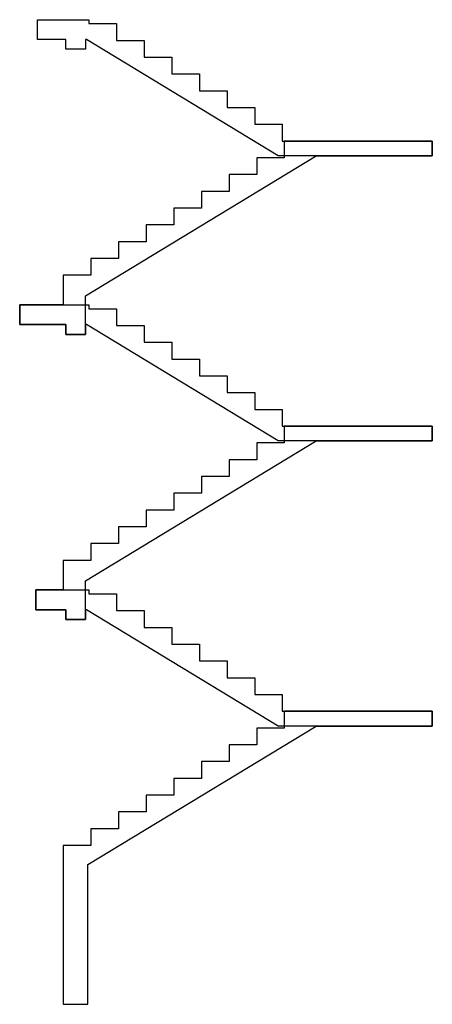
# Model space of a CAD drawing. Header units: millimetres. Extents: x 357 to 339450, y 65 to 10017.
# Tile 22 of 24: x 3986 to 4404, y 65 to 1063. Entities that reach past the tile are written whole.
import ezdxf

# ---------------------------------------------------------------- set-up
doc = ezdxf.new("R2010")
doc.units = ezdxf.units.MM
doc.header["$LTSCALE"] = 25
doc.layers.add('BD_wig', color=3, linetype='Continuous')

msp = doc.modelspace()

# ---------------------------------------------------------------- linework, layer by layer
at = {"layer": 'BD_wig'}
for points in [[(4404.19, 924.53), (4247.99, 924.53), (4053.64, 1042.53), (4052.69, 1042.53), (4052.69, 1032.53), (4032.69, 1032.53), (4032.69, 1042.53), (4004.12, 1042.53), (4004.12, 1062.53), (4056.19, 1062.53), (4056.19, 1058.53), (4084.19, 1058.53), (4084.19, 1041.53), (4112.19, 1041.53), (4112.19, 1024.53), (4140.19, 1024.53), (4140.19, 1007.53), (4168.19, 1007.53), (4168.19, 990.53), (4196.19, 990.53), (4196.19, 973.53), (4224.19, 973.53), (4224.19, 956.53), (4252.19, 956.53), (4252.19, 939.53), (4404.19, 939.53), (4404.19, 924.53), (4247.99, 924.53)], [(4030.19, 803.53), (4030.19, 773.53), (3986.01, 773.53), (3986.01, 753.53), (4032.69, 753.53), (4032.69, 743.53), (4052.69, 743.53), (4052.69, 782.64), (4286.38, 924.53), (4404.19, 924.53), (4404.19, 939.53), (4254.19, 939.53), (4254.19, 922.53), (4226.19, 922.53), (4226.19, 905.53), (4198.19, 905.53), (4198.19, 888.53), (4170.19, 888.53), (4170.19, 871.53), (4142.19, 871.53), (4142.19, 854.53), (4114.19, 854.53), (4114.19, 837.53), (4086.19, 837.53), (4086.19, 820.53), (4058.19, 820.53), (4058.19, 803.53), (4030.19, 803.53)], [(4404.19, 635.53), (4247.99, 635.53), (4053.64, 753.53), (4052.69, 753.53), (4052.69, 743.53), (4032.69, 743.53), (4032.69, 753.53), (3986.01, 753.53), (3986.01, 773.53), (4030.19, 773.53), (4056.19, 773.53), (4056.19, 769.53), (4084.19, 769.53), (4084.19, 752.53), (4112.19, 752.53), (4112.19, 735.53), (4140.19, 735.53), (4140.19, 718.53), (4168.19, 718.53), (4168.19, 701.53), (4196.19, 701.53), (4196.19, 684.53), (4224.19, 684.53), (4224.19, 667.53), (4252.19, 667.53), (4252.19, 650.53), (4404.19, 650.53), (4404.19, 635.53), (4247.99, 635.53)], [(4030.19, 514.53), (4030.19, 484.53), (4002.48, 484.53), (4002.48, 464.53), (4032.69, 464.53), (4032.69, 454.53), (4052.69, 454.53), (4052.69, 493.64), (4286.38, 635.53), (4404.19, 635.53), (4404.19, 650.53), (4254.19, 650.53), (4254.19, 633.53), (4226.19, 633.53), (4226.19, 616.53), (4198.19, 616.53), (4198.19, 599.53), (4170.19, 599.53), (4170.19, 582.53), (4142.19, 582.53), (4142.19, 565.53), (4114.19, 565.53), (4114.19, 548.53), (4086.19, 548.53), (4086.19, 531.53), (4058.19, 531.53), (4058.19, 514.53), (4030.19, 514.53)], [(4404.19, 346.53), (4247.99, 346.53), (4053.64, 464.53), (4053.64, 464.53), (4052.69, 464.53), (4052.69, 454.53), (4032.69, 454.53), (4032.69, 464.53), (4002.48, 464.53), (4002.48, 484.53), (4056.19, 484.53), (4056.19, 480.53), (4084.19, 480.53), (4084.19, 463.53), (4112.19, 463.53), (4112.19, 446.53), (4140.19, 446.53), (4140.19, 429.53), (4168.19, 429.53), (4168.19, 412.53), (4196.19, 412.53), (4196.19, 395.53), (4224.19, 395.53), (4224.19, 378.53), (4252.19, 378.53), (4252.19, 361.53), (4404.19, 361.53), (4404.19, 346.53), (4247.99, 346.53)], [(4030.19, 225.53), (4030.19, 64.53), (4055.19, 64.53), (4055.19, 206.16), (4286.38, 346.53), (4404.19, 346.53), (4404.19, 361.53), (4254.19, 361.53), (4254.19, 344.53), (4226.19, 344.53), (4226.19, 327.53), (4198.19, 327.53), (4198.19, 310.53), (4170.19, 310.53), (4170.19, 293.53), (4142.19, 293.53), (4142.19, 276.53), (4114.19, 276.53), (4114.19, 259.53), (4086.19, 259.53), (4086.19, 242.53), (4058.19, 242.53), (4058.19, 225.53), (4030.19, 225.53)]]:
    msp.add_lwpolyline(points, dxfattribs=at)

doc.saveas('drawing.dxf')
